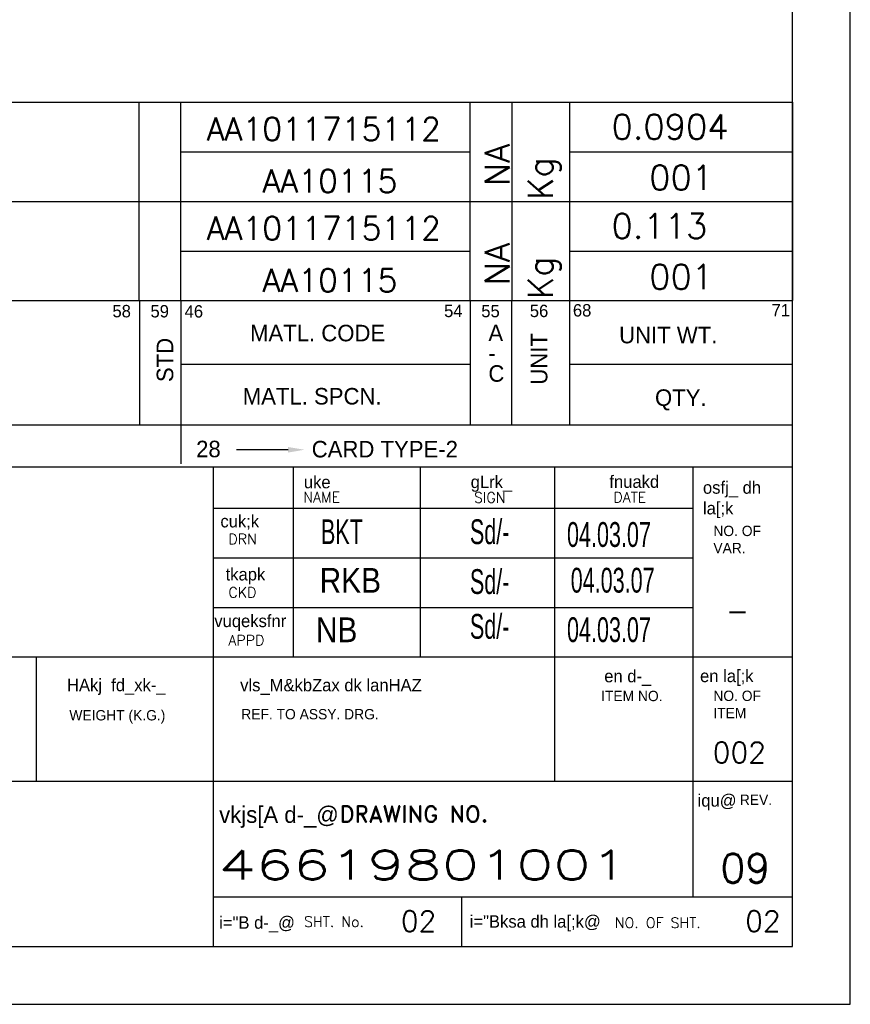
# Model space of a CAD drawing. Extents: x -15461 to 17121, y -2298 to 3260.
# Tile 4 of 5: x 16870 to 17121, y 2518 to 2816. Entities that reach past the tile are written whole.
import ezdxf
from ezdxf.enums import TextEntityAlignment as Align

# ---------------------------------------------------------------- set-up
doc = ezdxf.new("R2010")
doc.units = 0
doc.header["$LTSCALE"] = 0.5
doc.header["$MEASUREMENT"] = 0
doc.layers.get('0').update_dxf_attribs({"linetype": 'CONTINUOUS'})
doc.layers.add('BOM', color=5, linetype='CONTINUOUS')
doc.layers.add('TEXT', color=3, linetype='CONTINUOUS')
doc.styles.add('HINDI', font='hindi')
doc.styles.add('ROMAND', font='romand')
doc.styles.add('ROMANS', font='romans.shx')

# ---------------------------------------------------------------- blocks, each defined once
blk = doc.blocks.new('A4')
for p, q in [((210, 0), (210, 297)), ((203, 7), (203, 290)), ((20, 65), (203, 65)), ((133, 7), (133, 65)), ((142.65, 42), (142.65, 65)), ((158, 42), (158, 65)), ((174.26, 27), (174.26, 65)), ((191, 27), (191, 65)), ((133, 60), (191, 60)), ((133, 54), (191, 54)), ((133, 48), (191, 48)), ((20, 42), (203, 42)), ((111.58, 27), (111.58, 42)), ((20, 27), (203, 27)), ((190.99, 12.98), (190.99, 26.86)), ((133, 13), (203, 13)), ((163, 7), (163, 13)), ((20.01, 7), (203, 7)), ((0, 0), (210, 0))]:
    blk.add_line(p, q)
at = {"color": 5}
for p, q in [((129.01, 77.4), (164.03, 77.4)), ((176.03, 77.4), (203.01, 77.4))]:
    blk.add_line(p, q, dxfattribs=at)
at = {"layer": 'BOM'}
for p, q in [((203, 97.09), (203, 85.09)), ((20, 85.09), (203, 85.09)), ((124.03, 85.09), (124.03, 70.09)), ((129.03, 85.09), (129.03, 70.09)), ((164.03, 85.09), (164.03, 70.09)), ((169.03, 85.09), (169.03, 70.09)), ((176.03, 85.09), (176.03, 70.09)), ((20, 70.09), (203, 70.09))]:
    blk.add_line(p, q, dxfattribs=at)
at = {"layer": 'BOM', "color": 5}
for p, q in [((129.05, 70.34), (129.05, 65.34)), ((142, 67.06), (135.77, 67.06))]:
    blk.add_line(p, q, dxfattribs=at)
blk.add_solid([(142, 67.39), (142, 66.72), (144, 67.06)], dxfattribs=at)
at = {"style": 'HINDI'}
for s, height, p in [('uke', 1.5, (143.91, 62.4)), ('gLrk_', 1.5, (164.09, 62.42)), ('fnuakd', 1.5, (180.86, 62.45)), ('osfj_ dh', 1.5, (192.18, 61.74)), ('la[;k', 1.5, (192.18, 59.24)), ('cuk;k', 1.5, (133.82, 57.67)), ('tkapk', 1.5, (134.45, 51.25)), ('vuqeksfnr', 1.5, (133.08, 45.61)), ('en d-_', 1.5, (180.24, 38.94)), ('en la[;k', 1.5, (191.83, 38.96)), ('HAkj  fd_xk-_', 1.5, (115.26, 37.86)), ('vls_M&kbZax dk lanHAZ', 1.5, (136.21, 37.85)), ('iqu@', 1.5, (191.53, 23.9)), ('vkjs[A d-_@', 2, (133.67, 21.94)), ('i="B d-_@', 1.5, (133.67, 9.14)), ('i="Bksa dh la[;k@', 1.5, (163.97, 9.27))]:
    blk.add_text(s, height=height, dxfattribs=at).set_placement(p)
at = {"style": 'ROMANS', "width": 0.7}
for tag, p in [('NEW_ALT_BY', (55.26, 287.07)), ('OLD_ALT_BY', (111.5, 287.32)), ('NEW_CHD_BY', (55.8, 283.39)), ('OLD_CHD_BY', (111.5, 283.23)), ('NEW_REV_NO', (20.47, 280.69)), ('NEW_REV_DT', (29.91, 280.8)), ('OLD_REV_NO', (77.51, 281.45)), ('OLD_REV_DT', (85.97, 280.5)), ('NEW_APP_BY', (57.03, 279.3)), ('OLD_APP_BY', (113.28, 279.13))]:
    blk.add_attdef(tag, p, '', height=1.5, dxfattribs=at)
at = {"color": 7, "style": 'ROMANS'}
for tag, p, height in [('NEW_ALT_SIGN', (66.32, 287.35), 1), ('OLD_ALT_SIGN', (122.94, 287.73), 1), ('NEW_CHD_SIGN', (67.27, 283.66), 1), ('OLD_CHD_SIGN', (123.22, 283.5), 1), ('NEW_APP_SIGN', (67.95, 279.16), 1), ('OLD_APP_SIGN', (124.72, 279.41), 1), ('DRN_SIGN', (159.64, 55.29), 1), ('CHD_SIGN', (159.2, 49.18), 1), ('APP_SIGN', (159.2, 43.06), 1), ('TITLE1', (42.35, 16.76), 3.5), ('TITLE2', (42.35, 10.55), 3.5)]:
    blk.add_attdef(tag, p, '', height=height, dxfattribs=at)
at = {"style": 'ROMANS'}
for tag, p, height in [('NEW_DCA_NO', (20.9, 275.07), 2), ('OLD_DCA_NO', (78.06, 274.63), 2), ('NEW_DCA_DETAILS', (20.9, 271.39), 1.8), ('OLD_DCA_DETAILS', (78.06, 270.95), 1.8)]:
    blk.add_attdef(tag, p, '', height=height, dxfattribs=at)
for tag, p, width in [('SHTNO', (13.78, 110.33), 0.8), ('REV_NO', (13.8, 101.04), 0.8), ('DRG_NO', (13.88, 72.7), 0.9)]:
    blk.add_attdef(tag, p, '', height=2.8, rotation=90, dxfattribs=dict(at, width=width))
at = {"color": 7, "style": 'ROMANS'}
for tag, height, p in [('DRN_BY', 2, (149.82, 56.82)), ('DRN_DATE', 1.5, (180.8, 56.66)), ('CHD_BY', 2, (149.82, 50.82)), ('CHD_DATE', 1.5, (180.7, 51.14)), ('APP_BY', 2, (149.82, 44.81)), ('APP_DATE', 1.5, (180.7, 44.64)), ('ITNO', 2.5, (181.7, 30.87)), ('SCALE', 2.5, (100.77, 30.22)), ('REFTOASSY', 2.5, (147.44, 29.6)), ('NOIT', 2.5, (197.04, 30.38)), ('REV_NO', 3.5, (197.3, 16.45)), ('SHTNO', 2.5, (157.79, 10.06)), ('NOSHT', 2.5, (199.43, 10.04))]:
    blk.add_attdef(tag, text='', height=height, dxfattribs=at).set_placement(p, align=Align.MIDDLE)
at = {"color": 7, "style": 'ROMANS', "width": 0.8}
blk.add_attdef('WEIGHT', text='', height=2.3, dxfattribs=at).set_placement((119.67, 29.96), align=Align.MIDDLE)
at = {"color": 7, "style": 'ROMANS', "width": 1.5}
blk.add_attdef('DRG_NO', (133.59, 15.09), '', height=3.5, dxfattribs=at)
at = {"layer": 'BOM', "color": 5}
for s, height, p in [('58', 1.5, (120.76, 83.07)), ('59', 1.5, (125.36, 83.06)), ('46', 1.5, (129.49, 83.04)), ('54', 1.5, (160.87, 83.1)), ('55', 1.5, (165.37, 83.08)), ('56', 1.5, (171.24, 83.1)), ('68', 1.5, (176.45, 83.17)), ('71', 1.5, (200.48, 83.18)), ('MATL. CODE', 2, (137.4, 80.17)), ('A', 2, (166.23, 80.19)), ('UNIT WT.', 2, (182.04, 79.93)), ('-', 2, (166.23, 77.74)), ('C', 2, (166.23, 75.28)), ('MATL. SPCN.', 2, (136.52, 72.53)), ('QTY.', 2, (186.38, 72.36)), ('28', 2, (130.88, 66.15)), ('CARD TYPE-2', 2, (144.86, 66.13))]:
    blk.add_text(s, height=height, dxfattribs=at).set_placement(p)
for s, p in [('UNIT', (173.36, 74.93)), ('STD', (128.11, 75.24))]:
    blk.add_text(s, height=2, rotation=90, dxfattribs=at).set_placement(p)
at = {"layer": 'TEXT'}
for s, height, style, p in [('NAME', 1.25, 'ROMANS', (143.84, 60.7)), ('SIGN', 1.25, 'ROMANS', (164.49, 60.66)), ('DATE', 1.25, 'ROMANS', (181.35, 60.69)), ('DRN', 1.25, 'ROMANS', (134.79, 55.63)), ('CKD', 1.25, 'ROMANS', (134.79, 49.19)), ('APPD', 1.25, 'ROMANS', (134.79, 43.4)), ('DRAWING NO.', 2, 'ROMAND', (148.24, 22.01)), ('SHT. No.', 1.25, 'ROMANS', (143.94, 9.37)), ('NO. OF SHT.', 1.25, 'ROMANS', (181.52, 9.24))]:
    blk.add_text(s, height=height, dxfattribs=dict(at, style=style)).set_placement(p)
for s, p in [('NO. OF', (193.44, 56.62)), ('VAR.', (193.44, 54.54)), ('ITEM NO. ', (179.86, 36.66)), ('NO. OF', (193.44, 36.68)), ('WEIGHT (K.G.)', (115.55, 34.33)), ('REF. TO ASSY. DRG. ', (136.34, 34.46)), ('ITEM', (193.44, 34.6)), ('REV.', (196.64, 24.11))]:
    blk.add_text(s, height=1.25, dxfattribs=at).set_placement(p)
blk = doc.blocks.new('var0_btemplate')
at = {"color": 3}
for p, q in [((7.15, 85.5), (190.11, 85.5)), ((51.17, 73.5), (51.17, 85.5)), ((61.17, 73.5), (61.17, 85.5)), ((111.11, 73.5), (111.11, 85.5)), ((116.14, 73.5), (116.14, 85.5)), ((151.14, 73.5), (151.14, 85.5)), ((156.23, 73.5), (156.23, 85.5)), ((163.18, 73.5), (163.18, 85.5)), ((116.14, 79.5), (151.14, 79.5)), ((163.18, 79.5), (190.11, 79.5)), ((7.15, 73.5), (190.11, 73.5))]:
    blk.add_line(p, q, dxfattribs=at)
for p, q in [((7.15, 85.5), (7.15, 73.5)), ((190.11, 85.5), (190.11, 73.5))]:
    blk.add_line(p, q)
at = {"style": 'ROMANS', "flags": 4}
for tag, p in [('UT_O_QTY', (161.12, 73.69)), ('A/C', (155.9, 75.34))]:
    blk.add_attdef(tag, p, '', height=3, rotation=90, dxfattribs=at)
for tag, p in [('MAT_CODE', (133.44, 80.86)), ('MAT_SPEC', (134.17, 74.56))]:
    blk.add_attdef(tag, text='', height=2.8, dxfattribs=at).set_placement(p, align=Align.CENTER)
at = {"style": 'ROMANS'}
blk.add_attdef('WEIGHT', text='', height=3, dxfattribs=at).set_placement((168.24, 80.12), align=Align.BOTTOM_LEFT)
at = {"style": 'ROMANS', "flags": 4}
for tag, p, height, width in [('ITEM_DESC', (63.6, 80.65), 2.6, 0.6), ('IT_NO', (51.52, 77.5), 3, 0.9)]:
    blk.add_attdef(tag, p, '', height=height, dxfattribs=dict(at, width=width))
for tag, height, width, p in [('REMARKS', 3, 0.7, (7.27, 77.08)), ('ITEM_SIZE', 2.6, 0.6, (64.13, 74.48))]:
    blk.add_attdef(tag, text='', height=height, dxfattribs=dict(at, width=width)).set_placement(p, align=Align.BOTTOM_LEFT)
at = {"style": 'ROMANS', "width": 0.9, "flags": 4}
blk.add_attdef('STD_NO', text='', height=3, dxfattribs=at).set_placement((110.91, 79.08), align=Align.MIDDLE_LEFT)
at = {"style": 'ROMANS', "flags": 4}
blk.add_attdef('QTY', text='', height=3, dxfattribs=at).set_placement((180.5, 74.88), align=Align.RIGHT)

msp = doc.modelspace()

# ---------------------------------------------------------------- block references
ref = msp.add_blockref('A4', (16596.12, 2517.95), dxfattribs=dict(xscale=2.5, yscale=2.5, zscale=2.5))
ref.add_attrib('DRG_NO', '46619801001', (16930.09, 2555.69), dxfattribs={"color": 7, "height": 8.75, "style": 'ROMANS', "width": 1.5})
ref.add_attrib('REV_NO', '09', dxfattribs={"color": 7, "height": 8.75, "style": 'ROMANS'}).set_placement((17089.38, 2559.09), align=Align.MIDDLE)
ref.add_attrib('SHTNO', '02', dxfattribs={"color": 7, "height": 6.25, "style": 'ROMANS'}).set_placement((16990.59, 2543.11), align=Align.MIDDLE)
ref.add_attrib('NOSHT', '02', dxfattribs={"color": 7, "height": 6.25, "style": 'ROMANS'}).set_placement((17094.7, 2543.06), align=Align.MIDDLE)
ref = msp.add_blockref('var0_btemplate', (16628.35, 2576.92), dxfattribs=dict(xscale=2.5, yscale=2.5, zscale=1.25))
ref.add_attrib('MAT_SPEC', 'AA10115', dxfattribs={"height": 7, "style": 'ROMANS'}).set_placement((16963.79, 2763.32), align=Align.CENTER)
ref.add_attrib('MAT_CODE', 'AA1011715112', dxfattribs={"height": 7, "style": 'ROMANS'}).set_placement((16961.94, 2779.07), align=Align.CENTER)
ref.add_attrib('ITEM_DESC', '2TK.x72x80 LG.', (16787.35, 2778.55), dxfattribs={"height": 7.5, "style": 'ROMANS', "width": 0.6})
ref.add_attrib('IT_NO', '002', (16757.16, 2770.67), dxfattribs={"height": 7.5, "style": 'ROMANS', "width": 0.9})
ref.add_attrib('ITEM_SIZE', 'C.R.C.S. SHEET', dxfattribs={"height": 7.5, "style": 'ROMANS', "width": 0.6}).set_placement((16788.67, 2763.13), align=Align.BOTTOM_LEFT)
ref.add_attrib('WEIGHT', '0.0904', dxfattribs={"height": 7.5, "style": 'ROMANS'}).set_placement((17048.94, 2777.22), align=Align.BOTTOM_LEFT)
ref.add_attrib('UT_O_QTY', 'Kg', (17031.14, 2761.14), dxfattribs={"height": 7.5, "rotation": 90, "style": 'ROMANS'})
ref.add_attrib('A/C', 'NA', (17018.1, 2765.26), dxfattribs={"height": 7.5, "rotation": 90, "style": 'ROMANS'})
ref.add_attrib('QTY', '001', dxfattribs={"height": 7.5, "style": 'ROMANS'}).set_placement((17079.61, 2764.12), align=Align.RIGHT)
ref = msp.add_blockref('var0_btemplate', (16628.35, 2546.92), dxfattribs=dict(xscale=2.5, yscale=2.5, zscale=1.25))
ref.add_attrib('MAT_SPEC', 'AA10115', dxfattribs={"height": 7, "style": 'ROMANS'}).set_placement((16963.79, 2733.32), align=Align.CENTER)
ref.add_attrib('MAT_CODE', 'AA1011715112', dxfattribs={"height": 7, "style": 'ROMANS'}).set_placement((16961.94, 2749.07), align=Align.CENTER)
ref.add_attrib('ITEM_DESC', '2TK.x72x100 LG.', (16787.35, 2748.55), dxfattribs={"height": 7.5, "style": 'ROMANS', "width": 0.6})
ref.add_attrib('IT_NO', '001', (16757.16, 2740.67), dxfattribs={"height": 7.5, "style": 'ROMANS', "width": 0.9})
ref.add_attrib('ITEM_SIZE', 'C.R.C.S. SHEET', dxfattribs={"height": 7.5, "style": 'ROMANS', "width": 0.6}).set_placement((16788.67, 2733.13), align=Align.BOTTOM_LEFT)
ref.add_attrib('WEIGHT', '0.113', dxfattribs={"height": 7.5, "style": 'ROMANS'}).set_placement((17048.94, 2747.22), align=Align.BOTTOM_LEFT)
ref.add_attrib('UT_O_QTY', 'Kg', (17031.14, 2731.14), dxfattribs={"height": 7.5, "rotation": 90, "style": 'ROMANS'})
ref.add_attrib('A/C', 'NA', (17018.1, 2735.26), dxfattribs={"height": 7.5, "rotation": 90, "style": 'ROMANS'})
ref.add_attrib('QTY', '001', dxfattribs={"height": 7.5, "style": 'ROMANS'}).set_placement((17079.61, 2734.12), align=Align.RIGHT)

# ---------------------------------------------------------------- texts
at = {"layer": 'TEXT'}
for s, width, p in [('BKT', 0.65, (16961.07, 2657.07)), ('Sd/-', 0.65, (17006.1, 2657.07)), ('04.03.07', 0.65, (17035.46, 2656.23)), ('RKB', 0.9, (16960.67, 2642.37)), ('Sd/-', 0.65, (17006.1, 2642)), ('04.03.07', 0.65, (17036.58, 2642.41)), ('NB', 0.9, (16959.54, 2627.42)), ('Sd/-', 0.65, (17006.1, 2628.46)), ('04.03.07', 0.65, (17035.46, 2627.46))]:
    msp.add_text(s, height=7.5, dxfattribs=dict(at, width=width)).set_placement(p)
at = {"layer": 'TEXT', "style": 'ROMANS'}
for s, p in [('-', (17083.56, 2633.78)), ('002', (17079.54, 2590.93))]:
    msp.add_text(s, height=6.25, dxfattribs=at).set_placement(p)

doc.saveas('drawing.dxf')
